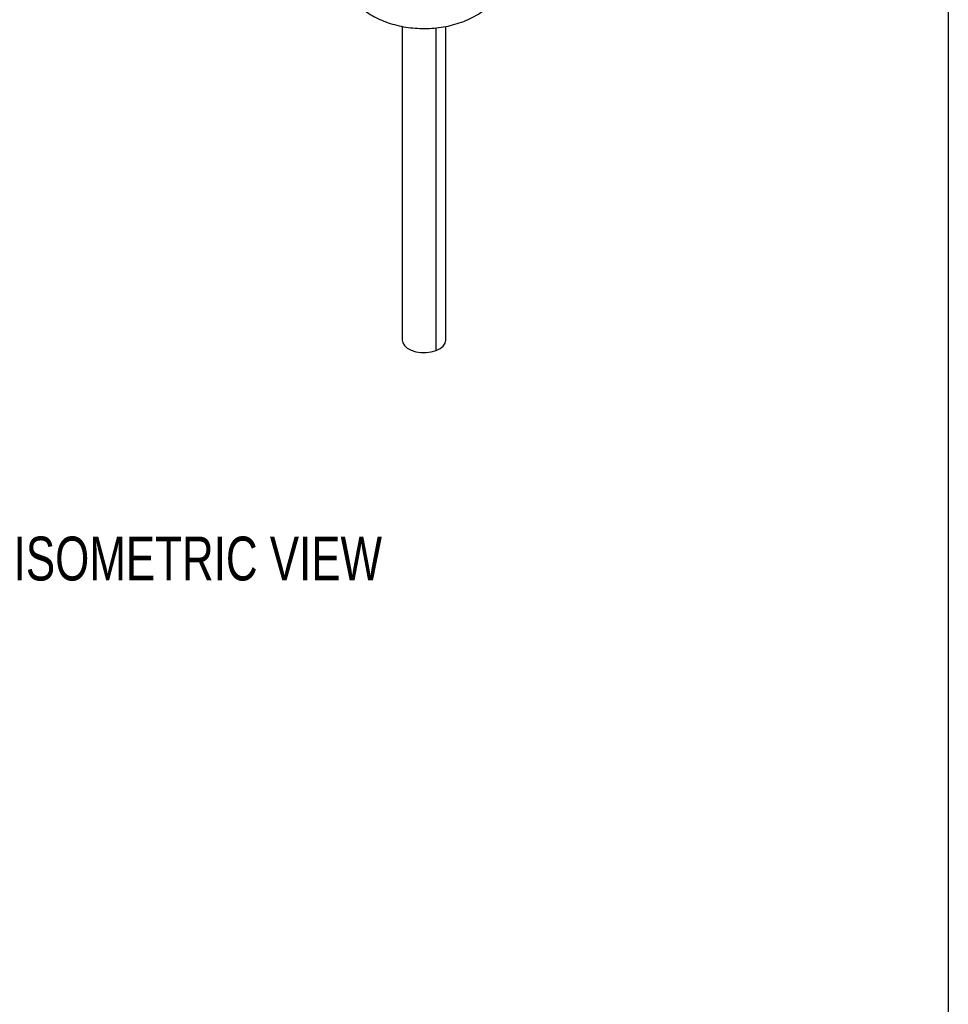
# Model space of a CAD drawing. Header units: millimetres. Extents: x 0 to 559, y 0 to 432.
# Tile 11 of 16: x 432 to 559, y 147 to 282. Entities that reach past the tile are written whole.
import ezdxf

# ---------------------------------------------------------------- set-up
doc = ezdxf.new("R2010")
doc.units = ezdxf.units.MM
doc.layers.add('TEXT', color=140, linetype='Continuous', lineweight=25)
doc.styles.add('SLDTEXTSTYLE0', font='TXT', dxfattribs={"width": 0.75})

msp = doc.modelspace()

# ---------------------------------------------------------------- linework, layer by layer
at = {"color": 7, "linetype": 'Continuous'}
msp.add_line((558.8, 431.8), (558.8, 0), dxfattribs=at)
for p, q in [((483.95, 280.93), (483.95, 237.96)), ((488.6, 236.52), (488.6, 280.73)), ((489.95, 237.96), (489.95, 280.93))]:
    msp.add_line(p, q)
at = {"flags": 128}
for points in [[(483.95, 237.96), (484.03, 237.59), (484.27, 237.19), (484.66, 236.84), (485.19, 236.56), (485.83, 236.36), (486.53, 236.25), (487.25, 236.24), (487.95, 236.33), (488.6, 236.52)], [(488.6, 236.52), (489.15, 236.79), (489.58, 237.12), (489.85, 237.51), (489.95, 237.92), (489.95, 237.96)]]:
    msp.add_lwpolyline(points, dxfattribs=at)
msp.add_open_spline([(475.74, 287.41), (475.82, 287.14), (476.01, 286.55), (476.44, 285.7), (476.99, 284.86), (477.67, 284.08), (478.45, 283.36), (479.34, 282.7), (480.34, 282.12), (481.43, 281.63), (482.6, 281.23), (483.83, 280.93), (485.1, 280.73), (486.39, 280.63), (487.68, 280.64), (488.97, 280.75), (490.25, 280.96), (491.49, 281.29), (492.7, 281.72), (493.86, 282.27), (494.89, 282.92), (495.78, 283.63), (496.53, 284.39), (497.16, 285.2), (497.55, 285.86), (497.73, 286.24), (497.77, 286.32)], degree=3, knots=[0, 0, 0, 0, 0.032797, 0.071023, 0.109714, 0.149244, 0.189962, 0.232113, 0.275727, 0.32054, 0.36606, 0.411698, 0.457217, 0.502608, 0.547991, 0.593546, 0.639425, 0.68584, 0.732965, 0.780842, 0.829169, 0.871305, 0.91207, 0.951545, 0.989809, 1, 1, 1, 1])

# ---------------------------------------------------------------- texts
at = {"layer": 'TEXT', "insert": (430.71, 211.02), "char_height": 6, "attachment_point": 1, "style": 'SLDTEXTSTYLE0'}
msp.add_mtext('ISOMETRIC VIEW', dxfattribs=at)

doc.saveas('drawing.dxf')
